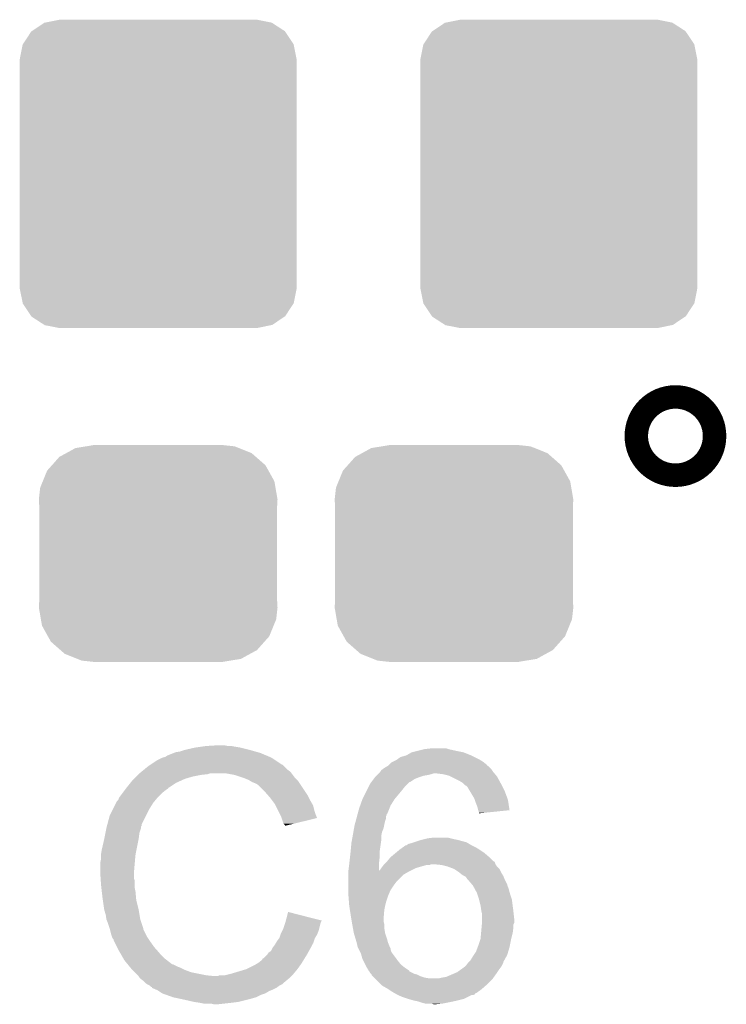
# Model space of a CAD drawing. Extents: x -0.05 to 0.95, y -0.15 to 0.98.
# Tile 18 of 30: x 0.55 to 0.64, y 0.51 to 0.64. Entities that reach past the tile are written whole.
import ezdxf

# ---------------------------------------------------------------- set-up
doc = ezdxf.new("R2010")
doc.units = 0
doc.layers.get('0').update_dxf_attribs({"linetype": 'CONTINUOUS'})
doc.layers.add('GESTURE_CLICK_V102_GTO', color=14, linetype='CONTINUOUS')
doc.layers.add('GESTURE_CLICK_V102_GTS', color=12, linetype='CONTINUOUS')

# ---------------------------------------------------------------- blocks, each defined once
blk = doc.blocks.new('CUSTOM_52')
for points in [[(-0.0092, 0.01369), (-0.00825, 0.01385), (0.00976, 0.01369), (0.00825, 0.01385)], [(-0.01263, 0.01234), (-0.01175, 0.01282), (0.01249, 0.01234), (0.01194, 0.01282)], [(-0.01175, 0.01282), (-0.01057, 0.01347), (0.01194, 0.01282), (0.01032, 0.01347)], [(-0.01057, 0.01347), (-0.0092, 0.01369), (0.01032, 0.01347), (0.00976, 0.01369)], [(-0.01358, 0.01127), (-0.01263, 0.01234), (0.01371, 0.01127), (0.01249, 0.01234)], [(-0.01475, 0.00922), (-0.01419, 0.01059), (0.01485, 0.00922), (0.01409, 0.01059)], [(-0.01419, 0.01059), (-0.01358, 0.01127), (0.01409, 0.01059), (0.01371, 0.01127)], [(-0.01508, 0.00841), (-0.01475, 0.00922), (0.01499, 0.00841), (0.01485, 0.00922)], [(-0.01525, 0.0069), (-0.01508, 0.00841), (0.01525, 0.0069), (0.01499, 0.00841)], [(-0.0152, 0.00607), (-0.01525, 0.0069), (0.0152, 0.00607), (0.01525, 0.0069)], [(-0.0152, -0.00607), (-0.0152, 0.00607), (0.0152, -0.00607), (0.0152, 0.00607)], [(-0.01525, -0.0069), (-0.0152, -0.00607), (0.01525, -0.0069), (0.0152, -0.00607)], [(-0.01499, -0.00841), (-0.01525, -0.0069), (0.01508, -0.00841), (0.01525, -0.0069)], [(-0.01485, -0.00922), (-0.01499, -0.00841), (0.01475, -0.00922), (0.01508, -0.00841)], [(-0.01409, -0.01059), (-0.01485, -0.00922), (0.01419, -0.01059), (0.01475, -0.00922)], [(-0.01371, -0.01127), (-0.01409, -0.01059), (0.01358, -0.01127), (0.01419, -0.01059)], [(-0.01249, -0.01234), (-0.01371, -0.01127), (0.01263, -0.01234), (0.01358, -0.01127)], [(-0.01194, -0.01282), (-0.01249, -0.01234), (0.01175, -0.01282), (0.01263, -0.01234)], [(-0.01032, -0.01347), (-0.01194, -0.01282), (0.01057, -0.01347), (0.01175, -0.01282)], [(-0.00976, -0.01369), (-0.01032, -0.01347), (0.0092, -0.01369), (0.01057, -0.01347)], [(-0.00825, -0.01385), (-0.00976, -0.01369), (0.00825, -0.01385), (0.0092, -0.01369)]]:
    blk.add_solid(points)
blk = doc.blocks.new('CUSTOM_55')
for points in [[(-0.01615, 0.01824), (-0.01457, 0.0193), (0.01618, 0.01824), (0.01454, 0.0193)], [(-0.01457, 0.0193), (-0.01442, 0.01933), (0.01454, 0.0193), (0.01449, 0.01933)], [(-0.01442, 0.01933), (-0.0126, 0.0197), (0.01449, 0.01933), (0.0126, 0.0197)], [(-0.01729, 0.01657), (-0.01623, 0.01818), (0.0173, 0.01657), (0.01622, 0.01818)], [(-0.01623, 0.01818), (-0.01615, 0.01824), (0.01622, 0.01818), (0.01618, 0.01824)], [(-0.0177, 0.0146), (-0.01733, 0.01649), (0.0177, 0.0146), (0.01732, 0.01649)], [(-0.01733, 0.01649), (-0.01729, 0.01657), (0.01732, 0.01649), (0.0173, 0.01657)], [(-0.0177, 0.01455), (-0.0177, 0.0146), (0.0177, 0.01455), (0.0177, 0.0146)], [(-0.0177, -0.01455), (-0.0177, 0.01455), (0.0177, -0.01455), (0.0177, 0.01455)], [(-0.0177, -0.0146), (-0.0177, -0.01455), (0.0177, -0.0146), (0.0177, -0.01455)], [(-0.01732, -0.01649), (-0.0177, -0.0146), (0.01733, -0.01649), (0.0177, -0.0146)], [(-0.0173, -0.01657), (-0.01732, -0.01649), (0.01729, -0.01657), (0.01733, -0.01649)], [(-0.01622, -0.01818), (-0.0173, -0.01657), (0.01623, -0.01818), (0.01729, -0.01657)], [(-0.01618, -0.01824), (-0.01622, -0.01818), (0.01615, -0.01824), (0.01623, -0.01818)], [(-0.01454, -0.0193), (-0.01618, -0.01824), (0.01457, -0.0193), (0.01615, -0.01824)], [(-0.01449, -0.01933), (-0.01454, -0.0193), (0.01442, -0.01933), (0.01457, -0.0193)], [(-0.0126, -0.0197), (-0.01449, -0.01933), (0.0126, -0.0197), (0.01442, -0.01933)]]:
    blk.add_solid(points)

msp = doc.modelspace()

# ---------------------------------------------------------------- linework, layer by layer
at = {"layer": 'GESTURE_CLICK_V102_GTO', "const_width": 0.01}
msp.add_lwpolyline([(0.634, 0.585, 1), (0.637, 0.585, 1)], format="xyb", close=True, dxfattribs=at)
at = {"layer": 'GESTURE_CLICK_V102_GTO'}
for points in [[(0.5722, 0.5447), (0.5728, 0.5449), (0.5818, 0.5447), (0.5811, 0.5449)], [(0.5728, 0.5449), (0.5741, 0.5452), (0.5811, 0.5449), (0.5799, 0.5452)], [(0.5741, 0.5452), (0.5748, 0.5453), (0.5799, 0.5452), (0.5793, 0.5453)], [(0.5748, 0.5453), (0.5755, 0.5454), (0.5793, 0.5453), (0.5788, 0.5454)], [(0.5755, 0.5454), (0.5771, 0.5455), (0.5783, 0.5454), (0.5778, 0.5455)], [(0.6018, 0.5446), (0.6026, 0.5448), (0.6084, 0.5446), (0.6074, 0.5448)], [(0.6026, 0.5448), (0.6034, 0.545), (0.6074, 0.5448), (0.6065, 0.545)], [(0.6034, 0.545), (0.6043, 0.5451), (0.6065, 0.545), (0.6062, 0.5451)], [(0.6043, 0.5451), (0.6043, 0.5451), (0.6062, 0.5451), (0.6058, 0.5451)], [(0.56855, 0.5431), (0.5693, 0.5436), (0.5851, 0.5431), (0.58435, 0.5436)], [(0.5693, 0.5436), (0.5699, 0.5439), (0.58435, 0.5436), (0.5839, 0.5439)], [(0.5699, 0.5439), (0.5703, 0.544), (0.5839, 0.5439), (0.58367, 0.544)], [(0.5703, 0.544), (0.5706, 0.5442), (0.58367, 0.544), (0.5832, 0.5442)], [(0.5706, 0.5442), (0.57135, 0.5445), (0.5832, 0.5442), (0.5825, 0.5445)], [(0.57135, 0.5445), (0.5716, 0.5446), (0.5825, 0.5445), (0.58215, 0.5446)], [(0.5716, 0.5446), (0.5722, 0.5447), (0.58215, 0.5446), (0.5818, 0.5447)], [(0.5994, 0.5434), (0.5998, 0.5436), (0.6109, 0.5434), (0.61057, 0.5436)], [(0.5998, 0.5436), (0.59995, 0.5437), (0.61057, 0.5436), (0.6104, 0.5437)], [(0.59995, 0.5437), (0.6004, 0.544), (0.6104, 0.5437), (0.6098, 0.544)], [(0.6004, 0.544), (0.6011, 0.5442), (0.6098, 0.544), (0.6094, 0.5442)], [(0.6011, 0.5442), (0.6018, 0.5446), (0.6094, 0.5442), (0.6084, 0.5446)], [(0.56724, 0.5421), (0.56761, 0.5424), (0.5863, 0.5421), (0.5859, 0.5424)], [(0.56761, 0.5424), (0.5681, 0.5428), (0.5859, 0.5424), (0.5855, 0.5428)], [(0.5681, 0.5428), (0.5684, 0.543), (0.5855, 0.5428), (0.5853, 0.543)], [(0.5684, 0.543), (0.56855, 0.5431), (0.5852, 0.543), (0.5851, 0.5431)], [(0.5684, 0.543), (0.5684, 0.543), (0.5853, 0.543), (0.5852, 0.543)], [(0.59777, 0.5421), (0.5979, 0.5423), (0.6122, 0.5421), (0.61207, 0.5423)], [(0.5979, 0.5423), (0.59803, 0.5424), (0.61207, 0.5423), (0.612, 0.5424)], [(0.59803, 0.5424), (0.5983, 0.5426), (0.612, 0.5424), (0.6118, 0.5426)], [(0.5983, 0.5426), (0.5988, 0.5429), (0.6118, 0.5426), (0.6115, 0.5429)], [(0.5988, 0.5429), (0.5989, 0.543), (0.6114, 0.5429), (0.6114, 0.543)], [(0.5988, 0.5429), (0.5988, 0.5429), (0.6115, 0.5429), (0.6114, 0.5429)], [(0.5989, 0.543), (0.5992, 0.5433), (0.6114, 0.543), (0.61102, 0.5433)], [(0.5992, 0.5433), (0.5994, 0.5434), (0.61102, 0.5433), (0.6109, 0.5434)], [(0.56586, 0.5407), (0.5661, 0.541), (0.5717, 0.5407), (0.57236, 0.541)], [(0.5661, 0.541), (0.5663, 0.5412), (0.57236, 0.541), (0.5728, 0.5412)], [(0.5663, 0.5412), (0.5666, 0.5415), (0.5728, 0.5412), (0.5738, 0.5415)], [(0.5666, 0.5415), (0.5668, 0.5417), (0.5738, 0.5415), (0.5748, 0.5417)], [(0.5668, 0.5417), (0.5669, 0.5418), (0.5748, 0.5417), (0.5757, 0.5418)], [(0.5669, 0.5418), (0.567, 0.5419), (0.5757, 0.5418), (0.576, 0.5419)], [(0.567, 0.5419), (0.56724, 0.5421), (0.58645, 0.5419), (0.5863, 0.5421)], [(0.567, 0.5419), (0.567, 0.5419), (0.576, 0.5419), (0.5781, 0.5419)], [(0.5792, 0.5417), (0.5781, 0.5419), (0.5866, 0.5417), (0.58645, 0.5419)], [(0.5801, 0.5414), (0.5792, 0.5417), (0.58683, 0.5414), (0.5866, 0.5417)], [(0.58037, 0.5413), (0.5801, 0.5414), (0.5869, 0.5413), (0.58683, 0.5414)], [(0.5809, 0.5411), (0.58037, 0.5413), (0.5871, 0.5411), (0.5869, 0.5413)], [(0.58123, 0.5409), (0.5809, 0.5411), (0.5873, 0.5409), (0.5871, 0.5411)], [(0.59665, 0.5408), (0.59695, 0.5412), (0.6016, 0.5408), (0.6022, 0.5412)], [(0.59695, 0.5412), (0.5971, 0.5414), (0.6022, 0.5412), (0.6027, 0.5414)], [(0.5971, 0.5414), (0.5973, 0.5416), (0.6027, 0.5414), (0.6033, 0.5416)], [(0.5973, 0.5416), (0.5974, 0.5417), (0.6033, 0.5416), (0.6039, 0.5417)], [(0.5974, 0.5417), (0.5975, 0.5418), (0.6039, 0.5417), (0.6043, 0.5418)], [(0.5975, 0.5418), (0.5976, 0.5419), (0.6043, 0.5418), (0.6046, 0.5419)], [(0.5976, 0.5419), (0.5977, 0.542), (0.61237, 0.5419), (0.61228, 0.542)], [(0.5976, 0.5419), (0.5976, 0.5419), (0.6046, 0.5419), (0.605, 0.5419)], [(0.5977, 0.542), (0.59777, 0.5421), (0.61228, 0.542), (0.6122, 0.5421)], [(0.6058, 0.5418), (0.605, 0.5419), (0.61245, 0.5418), (0.61237, 0.5419)], [(0.6066, 0.5416), (0.6058, 0.5418), (0.61262, 0.5416), (0.61245, 0.5418)], [(0.6068, 0.5415), (0.6066, 0.5416), (0.6127, 0.5415), (0.61262, 0.5416)], [(0.6078, 0.541), (0.6068, 0.5415), (0.61298, 0.541), (0.6127, 0.5415)], [(0.6083, 0.5407), (0.6078, 0.541), (0.61314, 0.5407), (0.61298, 0.541)], [(0.56485, 0.5394), (0.56515, 0.5398), (0.5699, 0.5394), (0.5704, 0.5398)], [(0.56515, 0.5398), (0.5653, 0.54), (0.5704, 0.5398), (0.5707, 0.54)], [(0.5653, 0.54), (0.56538, 0.5401), (0.5707, 0.54), (0.5707, 0.5401)], [(0.56538, 0.5401), (0.56586, 0.5407), (0.5708, 0.5401), (0.5717, 0.5407)], [(0.56538, 0.5401), (0.56538, 0.5401), (0.5707, 0.5401), (0.5708, 0.5401)], [(0.5814, 0.5408), (0.58123, 0.5409), (0.58737, 0.5408), (0.5873, 0.5409)], [(0.5819, 0.5406), (0.5814, 0.5408), (0.5875, 0.5406), (0.58737, 0.5408)], [(0.5822, 0.5404), (0.5819, 0.5406), (0.58763, 0.5404), (0.5875, 0.5406)], [(0.583, 0.5396), (0.5822, 0.5404), (0.58817, 0.5396), (0.58763, 0.5404)], [(0.5955, 0.5386), (0.5961, 0.5398), (0.5996, 0.5386), (0.6006, 0.5398)], [(0.5961, 0.5398), (0.59635, 0.5403), (0.6006, 0.5398), (0.601, 0.5403)], [(0.59635, 0.5403), (0.5965, 0.5406), (0.601, 0.5403), (0.6013, 0.5406)], [(0.5965, 0.5406), (0.59665, 0.5408), (0.6013, 0.5406), (0.6015, 0.5408)], [(0.59665, 0.5408), (0.59665, 0.5408), (0.6015, 0.5408), (0.6016, 0.5408)], [(0.6084, 0.5406), (0.6083, 0.5407), (0.6132, 0.5406), (0.61314, 0.5407)], [(0.6086, 0.5404), (0.6084, 0.5406), (0.6133, 0.5404), (0.6132, 0.5406)], [(0.6088, 0.5403), (0.6086, 0.5404), (0.61335, 0.5403), (0.6133, 0.5404)], [(0.6089, 0.5402), (0.6088, 0.5403), (0.6134, 0.5402), (0.61335, 0.5403)], [(0.60926, 0.5396), (0.6089, 0.5402), (0.6137, 0.5396), (0.6134, 0.5402)], [(0.5641, 0.5383), (0.5643, 0.5385), (0.56889, 0.5383), (0.56906, 0.5385)], [(0.5643, 0.5385), (0.5644, 0.5388), (0.56906, 0.5385), (0.56931, 0.5388)], [(0.5644, 0.5388), (0.56447, 0.5389), (0.56931, 0.5388), (0.5694, 0.5389)], [(0.56447, 0.5389), (0.56485, 0.5394), (0.5694, 0.5389), (0.5699, 0.5394)], [(0.58344, 0.5391), (0.583, 0.5396), (0.5885, 0.5391), (0.58817, 0.5396)], [(0.5837, 0.5388), (0.58344, 0.5391), (0.58865, 0.5388), (0.5885, 0.5391)], [(0.58393, 0.5385), (0.5837, 0.5388), (0.5888, 0.5385), (0.58865, 0.5388)], [(0.5843, 0.538), (0.58393, 0.5385), (0.58909, 0.538), (0.5888, 0.5385)], [(0.59521, 0.5378), (0.5955, 0.5386), (0.5991, 0.5378), (0.5996, 0.5386)], [(0.6098, 0.5387), (0.60926, 0.5396), (0.61403, 0.5387), (0.6137, 0.5396)], [(0.60987, 0.5385), (0.6098, 0.5387), (0.6141, 0.5385), (0.61403, 0.5387)], [(0.61, 0.5381), (0.60987, 0.5385), (0.61416, 0.5381), (0.6141, 0.5385)], [(0.5632, 0.5365), (0.56365, 0.5374), (0.56785, 0.5365), (0.5683, 0.5374)], [(0.56365, 0.5374), (0.56405, 0.5382), (0.5683, 0.5374), (0.5688, 0.5382)], [(0.56405, 0.5382), (0.5641, 0.5383), (0.5688, 0.5382), (0.56889, 0.5383)], [(0.5844, 0.5378), (0.5843, 0.538), (0.5892, 0.5378), (0.58909, 0.538)], [(0.5848, 0.537), (0.5844, 0.5378), (0.5894, 0.537), (0.5892, 0.5378)], [(0.59491, 0.5368), (0.5951, 0.5375), (0.5987, 0.5368), (0.59898, 0.5375)], [(0.5951, 0.5375), (0.59521, 0.5378), (0.59898, 0.5375), (0.5991, 0.5378)], [(0.6102, 0.5376), (0.61, 0.5381), (0.61424, 0.5376), (0.61416, 0.5381)], [(0.6103, 0.5372), (0.6102, 0.5376), (0.6143, 0.5372), (0.61424, 0.5376)], [(0.6104, 0.5369), (0.6103, 0.5372), (0.61137, 0.5369), (0.6143, 0.5372)], [(0.56291, 0.5354), (0.5632, 0.5365), (0.5673, 0.5354), (0.56785, 0.5365)], [(0.5851, 0.5364), (0.5848, 0.537), (0.58962, 0.5364), (0.5894, 0.537)], [(0.58517, 0.5362), (0.5851, 0.5364), (0.5897, 0.5362), (0.58962, 0.5364)], [(0.5854, 0.5355), (0.58517, 0.5362), (0.58683, 0.5355), (0.5897, 0.5362)], [(0.59464, 0.5358), (0.59472, 0.5361), (0.5984, 0.5358), (0.5985, 0.5361)], [(0.59472, 0.5361), (0.5948, 0.5364), (0.5985, 0.5361), (0.5985, 0.5364)], [(0.5948, 0.5364), (0.59485, 0.5366), (0.5985, 0.5364), (0.5986, 0.5366)], [(0.59485, 0.5366), (0.59488, 0.5367), (0.5986, 0.5366), (0.5986, 0.5367)], [(0.59488, 0.5367), (0.59491, 0.5368), (0.5986, 0.5367), (0.5987, 0.5368)], [(0.6104, 0.5368), (0.6104, 0.5369), (0.6104, 0.5368), (0.61137, 0.5369)], [(0.56266, 0.5343), (0.56278, 0.5349), (0.567, 0.5343), (0.5672, 0.5349)], [(0.56278, 0.5349), (0.5628, 0.535), (0.5672, 0.5349), (0.5672, 0.535)], [(0.5628, 0.535), (0.56283, 0.5351), (0.5672, 0.535), (0.5672, 0.5351)], [(0.56283, 0.5351), (0.56285, 0.5352), (0.5672, 0.5351), (0.5673, 0.5352)], [(0.56285, 0.5352), (0.56291, 0.5354), (0.5673, 0.5352), (0.5673, 0.5354)], [(0.5856, 0.5353), (0.5854, 0.5355), (0.58601, 0.5353), (0.58683, 0.5355)], [(0.5856, 0.5352), (0.5856, 0.5353), (0.5856, 0.5352), (0.58601, 0.5353)], [(0.59434, 0.5344), (0.59443, 0.5349), (0.598, 0.5344), (0.5982, 0.5349)], [(0.59443, 0.5349), (0.5945, 0.5353), (0.5982, 0.5349), (0.59828, 0.5353)], [(0.5945, 0.5353), (0.59453, 0.5354), (0.59828, 0.5353), (0.5983, 0.5354)], [(0.59453, 0.5354), (0.59464, 0.5358), (0.5983, 0.5354), (0.5984, 0.5358)], [(0.5622, 0.5322), (0.5625, 0.5335), (0.56664, 0.5322), (0.5669, 0.5335)], [(0.5625, 0.5335), (0.56266, 0.5343), (0.5669, 0.5335), (0.567, 0.5343)], [(0.59414, 0.5333), (0.59425, 0.5339), (0.5979, 0.5333), (0.5979, 0.5339)], [(0.59425, 0.5339), (0.59434, 0.5344), (0.5979, 0.5339), (0.598, 0.5344)], [(0.6021, 0.5331), (0.603, 0.5334), (0.6088, 0.5331), (0.6077, 0.5334)], [(0.603, 0.5334), (0.6034, 0.5335), (0.6077, 0.5334), (0.6072, 0.5335)], [(0.6034, 0.5335), (0.6038, 0.5336), (0.6072, 0.5335), (0.6068, 0.5336)], [(0.6038, 0.5336), (0.6046, 0.5337), (0.6068, 0.5336), (0.6064, 0.5337)], [(0.5621, 0.5316), (0.5622, 0.5322), (0.56652, 0.5316), (0.56664, 0.5322)], [(0.594, 0.532), (0.5941, 0.5331), (0.59771, 0.532), (0.59787, 0.5331)], [(0.5941, 0.5331), (0.59414, 0.5333), (0.59787, 0.5331), (0.5979, 0.5333)], [(0.59982, 0.5318), (0.6003, 0.5322), (0.611, 0.5318), (0.6104, 0.5322)], [(0.6003, 0.5322), (0.60072, 0.5325), (0.6104, 0.5322), (0.6099, 0.5325)], [(0.60072, 0.5325), (0.601, 0.5327), (0.6099, 0.5325), (0.6095, 0.5327)], [(0.6011, 0.5327), (0.60125, 0.5328), (0.6095, 0.5327), (0.6093, 0.5328)], [(0.60125, 0.5328), (0.6014, 0.5329), (0.6093, 0.5328), (0.60913, 0.5329)], [(0.6014, 0.5329), (0.6018, 0.533), (0.60913, 0.5329), (0.60897, 0.533)], [(0.6018, 0.533), (0.6021, 0.5331), (0.60897, 0.533), (0.6088, 0.5331)], [(0.562, 0.5305), (0.5621, 0.531), (0.56641, 0.5305), (0.56645, 0.531)], [(0.5621, 0.5315), (0.5621, 0.5316), (0.5665, 0.5315), (0.56652, 0.5316)], [(0.5621, 0.531), (0.5621, 0.5315), (0.56645, 0.531), (0.5665, 0.5315)], [(0.59381, 0.5303), (0.59391, 0.5312), (0.5976, 0.5303), (0.5977, 0.5312)], [(0.59391, 0.5312), (0.59399, 0.5319), (0.5977, 0.5312), (0.5977, 0.5319)], [(0.59399, 0.5319), (0.594, 0.532), (0.5977, 0.5319), (0.59771, 0.532)], [(0.59868, 0.5307), (0.5991, 0.5312), (0.6122, 0.5307), (0.6117, 0.5312)], [(0.5991, 0.5312), (0.59922, 0.5313), (0.6117, 0.5312), (0.6116, 0.5313)], [(0.59922, 0.5313), (0.59982, 0.5318), (0.6116, 0.5313), (0.611, 0.5318)], [(0.562, 0.5304), (0.562, 0.5305), (0.5664, 0.5304), (0.56641, 0.5305)], [(0.562, 0.5292), (0.562, 0.5304), (0.5663, 0.5292), (0.5664, 0.5304)], [(0.59371, 0.5295), (0.5938, 0.5302), (0.5976, 0.5295), (0.5976, 0.5302)], [(0.5938, 0.5302), (0.59381, 0.5303), (0.5976, 0.5302), (0.5976, 0.5303)], [(0.5977, 0.5295), (0.5979, 0.5298), (0.6017, 0.5295), (0.6023, 0.5298)], [(0.5979, 0.5298), (0.5982, 0.5302), (0.6023, 0.5298), (0.6037, 0.5302)], [(0.5982, 0.5302), (0.5983, 0.5303), (0.6041, 0.5302), (0.6043, 0.5303)], [(0.5982, 0.5302), (0.5982, 0.5302), (0.6037, 0.5302), (0.6041, 0.5302)], [(0.5983, 0.5303), (0.5986, 0.5306), (0.6125, 0.5303), (0.6124, 0.5306)], [(0.5986, 0.5306), (0.59868, 0.5307), (0.6124, 0.5306), (0.6122, 0.5307)], [(0.6056, 0.5302), (0.6046, 0.5303), (0.61257, 0.5302), (0.6125, 0.5303)], [(0.6064, 0.53), (0.6056, 0.5302), (0.6127, 0.53), (0.61257, 0.5302)], [(0.6072, 0.5297), (0.6064, 0.53), (0.613, 0.5297), (0.6127, 0.53)], [(0.6078, 0.5293), (0.6072, 0.5297), (0.6132, 0.5293), (0.613, 0.5297)], [(0.56204, 0.5285), (0.562, 0.5292), (0.5663, 0.5285), (0.5663, 0.5292)], [(0.56206, 0.5282), (0.56204, 0.5285), (0.5664, 0.5282), (0.5663, 0.5285)], [(0.5937, 0.5294), (0.59371, 0.5295), (0.6015, 0.5294), (0.6017, 0.5295)], [(0.5937, 0.529), (0.5937, 0.5294), (0.6008, 0.529), (0.6015, 0.5294)], [(0.5937, 0.528), (0.5937, 0.529), (0.5998, 0.528), (0.6008, 0.529)], [(0.6083, 0.5289), (0.6078, 0.5293), (0.61344, 0.5289), (0.6132, 0.5293)], [(0.6085, 0.5288), (0.6083, 0.5289), (0.6135, 0.5288), (0.61344, 0.5289)], [(0.6087, 0.5287), (0.6085, 0.5288), (0.61354, 0.5287), (0.6135, 0.5288)], [(0.6089, 0.5284), (0.6087, 0.5287), (0.61366, 0.5284), (0.61354, 0.5287)], [(0.609, 0.5283), (0.6089, 0.5284), (0.6137, 0.5283), (0.61366, 0.5284)], [(0.5621, 0.5276), (0.56206, 0.5282), (0.5664, 0.5276), (0.5664, 0.5282)], [(0.56214, 0.5273), (0.5621, 0.5276), (0.5664, 0.5273), (0.5664, 0.5276)], [(0.56219, 0.5268), (0.56214, 0.5273), (0.5665, 0.5268), (0.5664, 0.5273)], [(0.5937, 0.5276), (0.5937, 0.528), (0.5995, 0.5276), (0.5998, 0.528)], [(0.5937, 0.527), (0.5937, 0.5276), (0.5991, 0.527), (0.5995, 0.5276)], [(0.60951, 0.5277), (0.609, 0.5283), (0.614, 0.5277), (0.6137, 0.5283)], [(0.6096, 0.5276), (0.60951, 0.5277), (0.61403, 0.5276), (0.614, 0.5277)], [(0.60988, 0.5271), (0.6096, 0.5276), (0.6142, 0.5271), (0.61403, 0.5276)], [(0.5623, 0.5259), (0.56219, 0.5268), (0.56658, 0.5259), (0.5665, 0.5268)], [(0.56233, 0.5257), (0.5623, 0.5259), (0.5666, 0.5257), (0.56658, 0.5259)], [(0.5937, 0.5264), (0.5937, 0.527), (0.59884, 0.5264), (0.5991, 0.527)], [(0.59371, 0.5263), (0.5937, 0.5264), (0.5988, 0.5263), (0.59884, 0.5264)], [(0.59378, 0.5254), (0.59371, 0.5263), (0.5985, 0.5254), (0.5988, 0.5263)], [(0.6101, 0.5267), (0.60988, 0.5271), (0.61431, 0.5267), (0.6142, 0.5271)], [(0.6102, 0.5264), (0.6101, 0.5267), (0.6144, 0.5264), (0.61431, 0.5267)], [(0.6104, 0.5258), (0.6102, 0.5264), (0.6146, 0.5258), (0.6144, 0.5264)], [(0.5625, 0.5245), (0.56233, 0.5257), (0.5669, 0.5245), (0.5666, 0.5257)], [(0.5938, 0.5251), (0.59378, 0.5254), (0.59843, 0.5251), (0.5985, 0.5254)], [(0.59389, 0.5245), (0.5938, 0.5251), (0.5983, 0.5245), (0.59843, 0.5251)], [(0.6106, 0.525), (0.6104, 0.5258), (0.6147, 0.525), (0.6146, 0.5258)], [(0.6107, 0.5243), (0.6106, 0.525), (0.61479, 0.5243), (0.6147, 0.525)], [(0.5627, 0.5238), (0.5625, 0.5245), (0.56702, 0.5238), (0.5669, 0.5245)], [(0.56278, 0.5233), (0.5627, 0.5238), (0.5671, 0.5233), (0.56702, 0.5238)], [(0.58571, 0.5231), (0.5858, 0.5234), (0.5903, 0.5231), (0.58912, 0.5234)], [(0.5858, 0.5234), (0.586, 0.5242), (0.58912, 0.5234), (0.586, 0.5242)], [(0.594, 0.5238), (0.59389, 0.5245), (0.59824, 0.5238), (0.5983, 0.5245)], [(0.59408, 0.5233), (0.594, 0.5238), (0.5982, 0.5233), (0.59824, 0.5238)], [(0.61072, 0.5242), (0.6107, 0.5243), (0.6148, 0.5242), (0.61479, 0.5243)], [(0.6108, 0.5239), (0.61072, 0.5242), (0.61483, 0.5239), (0.6148, 0.5242)], [(0.6108, 0.5233), (0.6108, 0.5239), (0.6149, 0.5233), (0.61483, 0.5239)], [(0.5628, 0.5232), (0.56278, 0.5233), (0.56713, 0.5232), (0.5671, 0.5233)], [(0.563, 0.5227), (0.5628, 0.5232), (0.5673, 0.5227), (0.56713, 0.5232)], [(0.5632, 0.5221), (0.563, 0.5227), (0.5675, 0.5221), (0.5673, 0.5227)], [(0.56322, 0.522), (0.5632, 0.5221), (0.5675, 0.522), (0.5675, 0.5221)], [(0.58525, 0.5218), (0.5854, 0.5221), (0.5899, 0.5218), (0.58998, 0.5221)], [(0.5854, 0.5221), (0.58557, 0.5226), (0.58998, 0.5221), (0.5901, 0.5226)], [(0.58557, 0.5226), (0.5856, 0.5227), (0.5901, 0.5226), (0.59013, 0.5227)], [(0.5856, 0.5227), (0.58566, 0.5229), (0.59013, 0.5227), (0.5902, 0.5229)], [(0.58566, 0.5229), (0.58571, 0.5231), (0.5902, 0.5229), (0.5903, 0.5231)], [(0.59413, 0.523), (0.59408, 0.5233), (0.5982, 0.523), (0.5982, 0.5233)], [(0.5942, 0.5226), (0.59413, 0.523), (0.5983, 0.5226), (0.5982, 0.523)], [(0.59429, 0.5221), (0.5942, 0.5226), (0.5983, 0.5221), (0.5983, 0.5226)], [(0.5944, 0.5215), (0.59429, 0.5221), (0.5984, 0.5215), (0.5983, 0.5221)], [(0.6107, 0.5219), (0.61073, 0.5223), (0.61475, 0.5219), (0.6148, 0.5223)], [(0.61073, 0.5223), (0.61076, 0.5226), (0.6148, 0.5223), (0.6148, 0.5226)], [(0.61076, 0.5226), (0.61077, 0.5228), (0.6148, 0.5226), (0.6149, 0.5228)], [(0.61077, 0.5228), (0.6108, 0.5231), (0.6149, 0.5228), (0.6149, 0.5231)], [(0.6108, 0.5231), (0.6108, 0.5233), (0.6149, 0.5231), (0.6149, 0.5233)], [(0.5634, 0.5213), (0.56322, 0.522), (0.56785, 0.5213), (0.5675, 0.522)], [(0.5635, 0.521), (0.5634, 0.5213), (0.568, 0.521), (0.56785, 0.5213)], [(0.5636, 0.5208), (0.5635, 0.521), (0.56813, 0.5208), (0.568, 0.521)], [(0.58482, 0.5208), (0.5849, 0.5209), (0.5894, 0.5208), (0.58946, 0.5209)], [(0.5849, 0.5209), (0.58503, 0.5213), (0.58946, 0.5209), (0.5897, 0.5213)], [(0.58503, 0.5213), (0.5851, 0.5215), (0.5897, 0.5213), (0.58978, 0.5215)], [(0.5851, 0.5215), (0.58525, 0.5218), (0.58978, 0.5215), (0.5899, 0.5218)], [(0.59458, 0.5209), (0.5944, 0.5215), (0.5986, 0.5209), (0.5984, 0.5215)], [(0.5947, 0.5205), (0.59458, 0.5209), (0.59871, 0.5205), (0.5986, 0.5209)], [(0.6106, 0.5208), (0.61066, 0.5215), (0.61452, 0.5208), (0.6147, 0.5215)], [(0.61066, 0.5215), (0.6107, 0.5219), (0.6147, 0.5215), (0.61475, 0.5219)], [(0.5637, 0.5207), (0.5636, 0.5208), (0.5682, 0.5207), (0.56813, 0.5208)], [(0.5637, 0.5206), (0.5637, 0.5207), (0.56827, 0.5206), (0.5682, 0.5207)], [(0.5638, 0.5204), (0.5637, 0.5206), (0.5684, 0.5204), (0.56827, 0.5206)], [(0.56415, 0.5197), (0.5638, 0.5204), (0.5689, 0.5197), (0.5684, 0.5204)], [(0.5644, 0.5192), (0.56415, 0.5197), (0.56934, 0.5192), (0.5689, 0.5197)], [(0.5838, 0.5192), (0.584, 0.5196), (0.58866, 0.5192), (0.58888, 0.5196)], [(0.584, 0.5196), (0.5843, 0.52), (0.58888, 0.5196), (0.58909, 0.52)], [(0.5843, 0.52), (0.58442, 0.5202), (0.58909, 0.52), (0.5892, 0.5202)], [(0.58442, 0.5202), (0.5846, 0.5205), (0.5892, 0.5202), (0.5893, 0.5205)], [(0.5846, 0.5205), (0.58482, 0.5208), (0.5893, 0.5205), (0.5894, 0.5208)], [(0.59478, 0.5202), (0.5947, 0.5205), (0.5988, 0.5202), (0.59871, 0.5205)], [(0.5949, 0.5197), (0.59478, 0.5202), (0.59901, 0.5197), (0.5988, 0.5202)], [(0.595, 0.5195), (0.5949, 0.5197), (0.5991, 0.5195), (0.59901, 0.5197)], [(0.61, 0.5191), (0.61023, 0.5197), (0.61412, 0.5191), (0.6143, 0.5197)], [(0.61023, 0.5197), (0.6103, 0.5199), (0.6143, 0.5197), (0.61434, 0.5199)], [(0.6103, 0.5199), (0.61057, 0.5207), (0.61434, 0.5199), (0.6145, 0.5207)], [(0.61057, 0.5207), (0.6106, 0.5208), (0.6145, 0.5207), (0.61452, 0.5208)], [(0.56458, 0.5189), (0.5644, 0.5192), (0.5696, 0.5189), (0.56934, 0.5192)], [(0.56498, 0.5182), (0.56458, 0.5189), (0.5703, 0.5182), (0.5696, 0.5189)], [(0.5827, 0.5182), (0.5829, 0.5183), (0.58807, 0.5182), (0.58813, 0.5183)], [(0.5829, 0.5183), (0.5833, 0.5187), (0.58813, 0.5183), (0.58838, 0.5187)], [(0.5833, 0.5187), (0.58343, 0.5189), (0.58838, 0.5187), (0.5885, 0.5189)], [(0.58343, 0.5189), (0.5835, 0.519), (0.5885, 0.5189), (0.58855, 0.519)], [(0.5835, 0.519), (0.5838, 0.5192), (0.58855, 0.519), (0.58866, 0.5192)], [(0.59505, 0.5194), (0.595, 0.5195), (0.5991, 0.5194), (0.5991, 0.5195)], [(0.5952, 0.5191), (0.59505, 0.5194), (0.5992, 0.5191), (0.5991, 0.5194)], [(0.5953, 0.5189), (0.5952, 0.5191), (0.59933, 0.5189), (0.5992, 0.5191)], [(0.59533, 0.5188), (0.5953, 0.5189), (0.5994, 0.5188), (0.59933, 0.5189)], [(0.5955, 0.5182), (0.59533, 0.5188), (0.59985, 0.5182), (0.5994, 0.5188)], [(0.6093, 0.518), (0.6096, 0.5185), (0.61361, 0.518), (0.61389, 0.5185)], [(0.6096, 0.5185), (0.60973, 0.5187), (0.61389, 0.5185), (0.614, 0.5187)], [(0.60973, 0.5187), (0.61, 0.5191), (0.614, 0.5187), (0.61412, 0.5191)], [(0.5651, 0.518), (0.56498, 0.5182), (0.57056, 0.518), (0.5703, 0.5182)], [(0.56551, 0.5175), (0.5651, 0.518), (0.5712, 0.5175), (0.57056, 0.518)], [(0.56575, 0.5172), (0.56551, 0.5175), (0.5719, 0.5172), (0.5713, 0.5175)], [(0.56551, 0.5175), (0.56551, 0.5175), (0.5713, 0.5175), (0.5712, 0.5175)], [(0.56584, 0.5171), (0.56575, 0.5172), (0.5722, 0.5171), (0.5719, 0.5172)], [(0.566, 0.5169), (0.56584, 0.5171), (0.5726, 0.5169), (0.5722, 0.5171)], [(0.5807, 0.5169), (0.5817, 0.5174), (0.5872, 0.5169), (0.58756, 0.5174)], [(0.5817, 0.5174), (0.58203, 0.5176), (0.58756, 0.5174), (0.5877, 0.5176)], [(0.58203, 0.5176), (0.5822, 0.5177), (0.5877, 0.5176), (0.58776, 0.5177)], [(0.5822, 0.5177), (0.5827, 0.5181), (0.58776, 0.5177), (0.58801, 0.5181)], [(0.5827, 0.5181), (0.5827, 0.5182), (0.58801, 0.5181), (0.58807, 0.5182)], [(0.5956, 0.518), (0.5955, 0.5182), (0.6, 0.518), (0.59985, 0.5182)], [(0.59585, 0.5175), (0.5956, 0.518), (0.6004, 0.5175), (0.6, 0.518)], [(0.596, 0.5172), (0.59585, 0.5175), (0.60077, 0.5172), (0.6004, 0.5175)], [(0.59606, 0.5171), (0.596, 0.5172), (0.6009, 0.5171), (0.60077, 0.5172)], [(0.5963, 0.5167), (0.59606, 0.5171), (0.6015, 0.5167), (0.6009, 0.5171)], [(0.6083, 0.517), (0.6087, 0.5173), (0.61308, 0.517), (0.6133, 0.5173)], [(0.6087, 0.5173), (0.609, 0.5177), (0.6133, 0.5173), (0.6135, 0.5177)], [(0.609, 0.5177), (0.6091, 0.5178), (0.6135, 0.5177), (0.6135, 0.5178)], [(0.6091, 0.5178), (0.6093, 0.518), (0.6135, 0.5178), (0.61361, 0.518)], [(0.5661, 0.5168), (0.566, 0.5169), (0.5728, 0.5168), (0.5726, 0.5169)], [(0.5664, 0.5165), (0.5661, 0.5168), (0.5736, 0.5165), (0.5728, 0.5168)], [(0.5668, 0.5161), (0.5664, 0.5165), (0.5756, 0.5161), (0.5736, 0.5165)], [(0.56688, 0.516), (0.5668, 0.5161), (0.5766, 0.516), (0.5756, 0.5161)], [(0.5671, 0.5157), (0.56688, 0.516), (0.5861, 0.5157), (0.5864, 0.516)], [(0.577, 0.516), (0.5772, 0.5161), (0.5864, 0.516), (0.5865, 0.5161)], [(0.5779, 0.5161), (0.5787, 0.5163), (0.5865, 0.5161), (0.5867, 0.5163)], [(0.5787, 0.5163), (0.5807, 0.5169), (0.5867, 0.5163), (0.5872, 0.5169)], [(0.59637, 0.5166), (0.5963, 0.5167), (0.6015, 0.5166), (0.6015, 0.5167)], [(0.5965, 0.5164), (0.59637, 0.5166), (0.6019, 0.5164), (0.6015, 0.5166)], [(0.5966, 0.5163), (0.5965, 0.5164), (0.6021, 0.5163), (0.6019, 0.5164)], [(0.5967, 0.5162), (0.5966, 0.5163), (0.6025, 0.5162), (0.6021, 0.5163)], [(0.5967, 0.5161), (0.5967, 0.5162), (0.6027, 0.5161), (0.6025, 0.5162)], [(0.5968, 0.516), (0.5967, 0.5161), (0.6029, 0.516), (0.6027, 0.5161)], [(0.597, 0.5158), (0.5968, 0.516), (0.6035, 0.5158), (0.6029, 0.516)], [(0.5971, 0.5157), (0.597, 0.5158), (0.6041, 0.5157), (0.6035, 0.5158)], [(0.6052, 0.5157), (0.6056, 0.5158), (0.61217, 0.5157), (0.61224, 0.5158)], [(0.6056, 0.5158), (0.6062, 0.5159), (0.61224, 0.5158), (0.61231, 0.5159)], [(0.6062, 0.5159), (0.60713, 0.5163), (0.61231, 0.5159), (0.6126, 0.5163)], [(0.60713, 0.5163), (0.6076, 0.5165), (0.6126, 0.5163), (0.61273, 0.5165)], [(0.6076, 0.5165), (0.60816, 0.5169), (0.61273, 0.5165), (0.613, 0.5169)], [(0.60816, 0.5169), (0.6083, 0.517), (0.613, 0.5169), (0.61308, 0.517)], [(0.5675, 0.5154), (0.5671, 0.5157), (0.58574, 0.5154), (0.5861, 0.5157)], [(0.5677, 0.5152), (0.5675, 0.5154), (0.5855, 0.5152), (0.58574, 0.5154)], [(0.5678, 0.5151), (0.5677, 0.5152), (0.5854, 0.5151), (0.5855, 0.5152)], [(0.56795, 0.515), (0.5678, 0.5151), (0.5853, 0.515), (0.5854, 0.5151)], [(0.5681, 0.5149), (0.56795, 0.515), (0.5851, 0.5149), (0.5853, 0.515)], [(0.5683, 0.5148), (0.5681, 0.5149), (0.5849, 0.5148), (0.5851, 0.5149)], [(0.5685, 0.5146), (0.5683, 0.5148), (0.58463, 0.5146), (0.5849, 0.5148)], [(0.5686, 0.5145), (0.5686, 0.5146), (0.5845, 0.5145), (0.58463, 0.5146)], [(0.5972, 0.5156), (0.5971, 0.5157), (0.6121, 0.5156), (0.61217, 0.5157)], [(0.5978, 0.515), (0.5972, 0.5156), (0.6115, 0.515), (0.6121, 0.5156)], [(0.598, 0.5148), (0.5978, 0.515), (0.61127, 0.5148), (0.6115, 0.515)], [(0.5987, 0.5144), (0.598, 0.5148), (0.61081, 0.5144), (0.61127, 0.5148)], [(0.56907, 0.5143), (0.5686, 0.5145), (0.5841, 0.5143), (0.5845, 0.5145)], [(0.5693, 0.5142), (0.56907, 0.5143), (0.58385, 0.5142), (0.5841, 0.5143)], [(0.56945, 0.5141), (0.5693, 0.5142), (0.5836, 0.5141), (0.58385, 0.5142)], [(0.5699, 0.5138), (0.56945, 0.5141), (0.5831, 0.5138), (0.5836, 0.5141)], [(0.57046, 0.5136), (0.5699, 0.5138), (0.5825, 0.5136), (0.5831, 0.5138)], [(0.5713, 0.5133), (0.57046, 0.5136), (0.5819, 0.5133), (0.5825, 0.5136)], [(0.57223, 0.5131), (0.5713, 0.5133), (0.5812, 0.5131), (0.5819, 0.5133)], [(0.59885, 0.5143), (0.5987, 0.5144), (0.6107, 0.5143), (0.61081, 0.5144)], [(0.5993, 0.514), (0.59885, 0.5143), (0.61028, 0.514), (0.6107, 0.5143)], [(0.59965, 0.5138), (0.5993, 0.514), (0.61, 0.5138), (0.61028, 0.514)], [(0.59983, 0.5137), (0.59965, 0.5138), (0.6099, 0.5137), (0.6099, 0.5138)], [(0.59965, 0.5138), (0.59965, 0.5138), (0.6099, 0.5138), (0.61, 0.5138)], [(0.6, 0.5136), (0.59983, 0.5137), (0.6097, 0.5136), (0.6099, 0.5137)], [(0.6007, 0.5133), (0.6, 0.5136), (0.6089, 0.5133), (0.6095, 0.5136)], [(0.6, 0.5136), (0.6, 0.5136), (0.6095, 0.5136), (0.6097, 0.5136)], [(0.6013, 0.5131), (0.6007, 0.5133), (0.6085, 0.5131), (0.6089, 0.5133)], [(0.5727, 0.513), (0.57223, 0.5131), (0.5808, 0.513), (0.5812, 0.5131)], [(0.574, 0.5127), (0.5727, 0.513), (0.5796, 0.5127), (0.5808, 0.513)], [(0.5747, 0.5126), (0.574, 0.5127), (0.5788, 0.5126), (0.5796, 0.5127)], [(0.5752, 0.5125), (0.5747, 0.5126), (0.5779, 0.5125), (0.5788, 0.5126)], [(0.5765, 0.5124), (0.5761, 0.5125), (0.577, 0.5124), (0.5779, 0.5125)], [(0.602, 0.5129), (0.6013, 0.5131), (0.6077, 0.5129), (0.6085, 0.5131)], [(0.6025, 0.5128), (0.602, 0.5129), (0.60725, 0.5128), (0.6077, 0.5129)], [(0.6028, 0.5127), (0.6025, 0.5128), (0.6068, 0.5127), (0.60725, 0.5128)], [(0.6031, 0.5126), (0.6028, 0.5127), (0.6063, 0.5126), (0.6068, 0.5127)], [(0.6035, 0.5125), (0.6031, 0.5126), (0.6058, 0.5125), (0.6063, 0.5126)], [(0.6046, 0.5124), (0.6043, 0.5125), (0.6048, 0.5124), (0.6058, 0.5125)]]:
    msp.add_solid(points, dxfattribs=at)

# ---------------------------------------------------------------- block references
at = {"layer": 'GESTURE_CLICK_V102_GTS'}
for name, p in [('CUSTOM_55', (0.5694, 0.6185)), ('CUSTOM_55', (0.6206, 0.6185)), ('CUSTOM_52', (0.5694, 0.57)), ('CUSTOM_52', (0.6072, 0.57))]:
    msp.add_blockref(name, p, dxfattribs=at)

doc.saveas('drawing.dxf')
